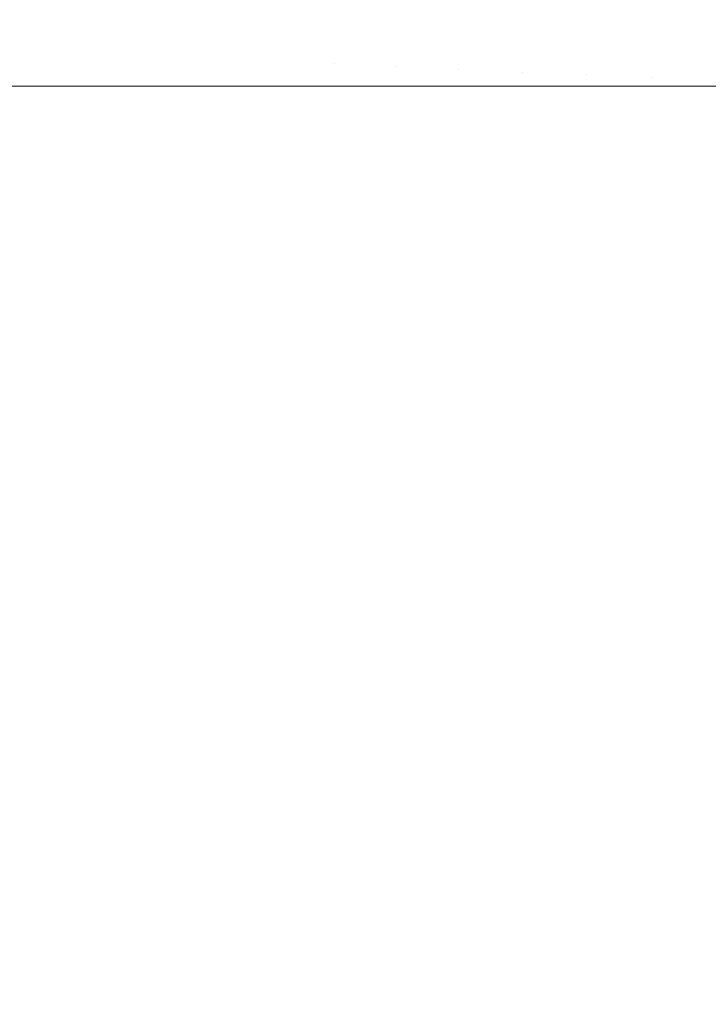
# Model space of a CAD drawing. Header units: centimetres. Extents: x -25.9 to 27.4, y -28.2 to -26.4.
# Tile 30 of 199: x -25.8825 to -25.8373, y -26.5203 to -26.4556. Entities that reach past the tile are written whole.
import ezdxf

# ---------------------------------------------------------------- set-up
doc = ezdxf.new("R2010")
doc.units = ezdxf.units.CM
doc.header["$LTSCALE"] = 2.54
doc.layers.add('Lucido design-1', color=7, linetype='Continuous')

# ---------------------------------------------------------------- blocks, each defined once
blk = doc.blocks.new('Gruppo-4-1')
at = {"color": 7, "linetype": 'Continuous', "lineweight": 9}
for points, invisible_edges in [([(-25.877242, -26.455741, 540.507281), (-25.87701, -26.453622, 540.507281), (-25.880641, -26.453144, 540.505126), (-25.88089, -26.455422, 540.505126)], 15), ([(-25.880009, -26.455499, 539.734401), (-25.879764, -26.453259, 539.734401), (-25.876284, -26.453717, 539.73238), (-25.876512, -26.455805, 539.73238)], 15), ([(-25.8735, -26.456068, 540.50928), (-25.873286, -26.454112, 540.50928), (-25.87701, -26.453622, 540.507281), (-25.877242, -26.455741, 540.507281)], 15), ([(-25.876512, -26.455805, 539.73238), (-25.876284, -26.453717, 539.73238), (-25.872729, -26.454185, 539.730504), (-25.87294, -26.456117, 539.730504)], 15), ([(-25.861626, -26.455647, 540.514309), (-25.861404, -26.454209, 540.514309), (-25.86534, -26.453515, 540.512798), (-25.865588, -26.455125, 540.512798)], 15), ([(-25.86542, -26.455147, 539.727201), (-25.865173, -26.453544, 539.727201), (-25.861457, -26.4542, 539.725777), (-25.861679, -26.45564, 539.725777)], 15), ([(-25.844758, -26.45566, 540.518618), (-25.844553, -26.454958, 540.518618), (-25.848579, -26.453689, 540.517806), (-25.848835, -26.454568, 540.517806)], 15), ([(-25.840316, -26.455722, 540.519248), (-25.840118, -26.455213, 540.519248), (-25.844053, -26.453583, 540.518618), (-25.844318, -26.454265, 540.518618)], 15), ([(-25.841177, -26.454117, 539.721007), (-25.840908, -26.453573, 539.721007), (-25.837383, -26.455408, 539.720529), (-25.837575, -26.455797, 539.720529)], 15), ([(-25.835852, -26.456205, 540.519695), (-25.83568, -26.45589, 540.519695), (-25.839395, -26.453746, 540.519248), (-25.839657, -26.454224, 540.519248)], 15), ([(-25.83568, -26.45589, 540.519695), (-25.835494, -26.455584, 540.519695), (-25.839111, -26.453279, 540.519248), (-25.839395, -26.453746, 540.519248)], 15), ([(-25.869673, -26.456403, 540.511121), (-25.869477, -26.454613, 540.511121), (-25.873286, -26.454112, 540.50928), (-25.8735, -26.456068, 540.50928)], 15), ([(-25.87294, -26.456117, 539.730504), (-25.872729, -26.454185, 539.730504), (-25.869105, -26.454662, 539.728777), (-25.8693, -26.456436, 539.728777)], 15), ([(-25.861679, -26.45564, 539.725777), (-25.861457, -26.4542, 539.725777), (-25.857692, -26.454863, 539.724508), (-25.857888, -26.456139, 539.724508)], 15), ([(-25.857598, -26.456177, 540.515649), (-25.857403, -26.454914, 540.515649), (-25.861404, -26.454209, 540.514309), (-25.861626, -26.455647, 540.514309)], 15), ([(-25.853884, -26.455535, 539.723396), (-25.853665, -26.454435, 539.723396), (-25.849855, -26.455279, 539.722441), (-25.85004, -26.456213, 539.722441)], 15), ([(-25.849855, -26.455279, 539.722441), (-25.849628, -26.454355, 539.722441), (-25.845829, -26.455373, 539.721644), (-25.846014, -26.456131, 539.721644)], 15), ([(-25.845611, -26.454624, 539.721644), (-25.84536, -26.453886, 539.721644), (-25.841641, -26.455239, 539.721007), (-25.841837, -26.455814, 539.721007)], 15), ([(-25.840491, -26.456238, 540.519248), (-25.840316, -26.455722, 540.519248), (-25.844318, -26.454265, 540.518618), (-25.844553, -26.454958, 540.518618)], 15), ([(-25.841421, -26.454673, 539.721007), (-25.841177, -26.454117, 539.721007), (-25.837575, -26.455797, 539.720529), (-25.83775, -26.456194, 539.720529)], 15), ([(-25.836011, -26.456526, 540.519695), (-25.835852, -26.456205, 540.519695), (-25.839657, -26.454224, 540.519248), (-25.839898, -26.454713, 540.519248)], 15), ([(-25.88104, -26.457709, 540.505126), (-25.88089, -26.455422, 540.505126), (-25.88444, -26.455111, 540.50282), (-25.8846, -26.457553, 540.50282)], 15), ([(-25.865765, -26.456745, 540.512798), (-25.865588, -26.455125, 540.512798), (-25.869477, -26.454613, 540.511121), (-25.869673, -26.456403, 540.511121)], 15), ([(-25.8693, -26.456436, 539.728777), (-25.869105, -26.454662, 539.728777), (-25.86542, -26.455147, 539.727201), (-25.865597, -26.45676, 539.727201)], 15), ([(-25.861784, -26.457093, 540.514309), (-25.861626, -26.455647, 540.514309), (-25.865588, -26.455125, 540.512798), (-25.865765, -26.456745, 540.512798)], 15), ([(-25.865597, -26.45676, 539.727201), (-25.86542, -26.455147, 539.727201), (-25.861679, -26.45564, 539.725777), (-25.861838, -26.457089, 539.725777)], 15), ([(-25.857888, -26.456139, 539.724508), (-25.857692, -26.454863, 539.724508), (-25.853884, -26.455535, 539.723396), (-25.854055, -26.456644, 539.723396)], 15), ([(-25.85351, -26.456715, 540.516815), (-25.853343, -26.45563, 540.516815), (-25.857403, -26.454914, 540.515649), (-25.857598, -26.456177, 540.515649)], 15), ([(-25.849231, -26.456355, 540.517806), (-25.849053, -26.455457, 540.517806), (-25.853129, -26.454553, 540.516815), (-25.853343, -26.45563, 540.516815)], 15), ([(-25.844932, -26.456371, 540.518618), (-25.844758, -26.45566, 540.518618), (-25.848835, -26.454568, 540.517806), (-25.849053, -26.455457, 540.517806)], 15), ([(-25.845829, -26.455373, 539.721644), (-25.845611, -26.454624, 539.721644), (-25.841837, -26.455814, 539.721007), (-25.842006, -26.456397, 539.721007)], 15), ([(-25.840644, -26.456762, 540.519248), (-25.840491, -26.456238, 540.519248), (-25.844553, -26.454958, 540.518618), (-25.844758, -26.45566, 540.518618)], 15), ([(-25.841641, -26.455239, 539.721007), (-25.841421, -26.454673, 539.721007), (-25.83775, -26.456194, 539.720529), (-25.837907, -26.456599, 539.720529)], 15), ([(-25.836155, -26.456855, 540.519695), (-25.836011, -26.456526, 540.519695), (-25.839898, -26.454713, 540.519248), (-25.840118, -26.455213, 540.519248)], 15), ([(-25.837383, -26.455408, 539.720529), (-25.837174, -26.455027, 539.720529), (-25.833723, -26.45702, 539.720211), (-25.833848, -26.457248, 539.720211)], 15), ([(-25.883583, -26.457598, 539.736566), (-25.883426, -26.4552, 539.736566), (-25.880009, -26.455499, 539.734401), (-25.880157, -26.457747, 539.734401)], 15), ([(-25.877381, -26.457868, 540.507281), (-25.877242, -26.455741, 540.507281), (-25.88089, -26.455422, 540.505126), (-25.88104, -26.457709, 540.505126)], 15), ([(-25.880157, -26.457747, 539.734401), (-25.880009, -26.455499, 539.734401), (-25.876512, -26.455805, 539.73238), (-25.87665, -26.4579, 539.73238)], 15), ([(-25.873629, -26.458032, 540.50928), (-25.8735, -26.456068, 540.50928), (-25.877242, -26.455741, 540.507281), (-25.877381, -26.457868, 540.507281)], 15), ([(-25.87665, -26.4579, 539.73238), (-25.876512, -26.455805, 539.73238), (-25.87294, -26.456117, 539.730504), (-25.873067, -26.458057, 539.730504)], 15), ([(-25.861838, -26.457089, 539.725777), (-25.861679, -26.45564, 539.725777), (-25.857888, -26.456139, 539.724508), (-25.858029, -26.457422, 539.724508)], 15), ([(-25.857737, -26.457447, 540.515649), (-25.857598, -26.456177, 540.515649), (-25.861626, -26.455647, 540.514309), (-25.861784, -26.457093, 540.514309)], 15), ([(-25.854055, -26.456644, 539.723396), (-25.853884, -26.455535, 539.723396), (-25.85004, -26.456213, 539.722441), (-25.850185, -26.457153, 539.722441)], 15), ([(-25.849371, -26.45726, 540.517806), (-25.849231, -26.456355, 540.517806), (-25.853343, -26.45563, 540.516815), (-25.85351, -26.456715, 540.516815)], 15), ([(-25.85004, -26.456213, 539.722441), (-25.849855, -26.455279, 539.722441), (-25.846014, -26.456131, 539.721644), (-25.846166, -26.456896, 539.721644)], 15), ([(-25.845075, -26.457088, 540.518618), (-25.844932, -26.456371, 540.518618), (-25.849053, -26.455457, 540.517806), (-25.849231, -26.456355, 540.517806)], 15), ([(-25.846014, -26.456131, 539.721644), (-25.845829, -26.455373, 539.721644), (-25.842006, -26.456397, 539.721007), (-25.842151, -26.456987, 539.721007)], 15), ([(-25.840774, -26.457293, 540.519248), (-25.840644, -26.456762, 540.519248), (-25.844758, -26.45566, 540.518618), (-25.844932, -26.456371, 540.518618)], 15), ([(-25.841837, -26.455814, 539.721007), (-25.841641, -26.455239, 539.721007), (-25.837907, -26.456599, 539.720529), (-25.838046, -26.457009, 539.720529)], 15), ([(-25.8364, -26.457528, 540.519695), (-25.836285, -26.457189, 540.519695), (-25.840316, -26.455722, 540.519248), (-25.840491, -26.456238, 540.519248)], 15), ([(-25.836285, -26.457189, 540.519695), (-25.836155, -26.456855, 540.519695), (-25.840118, -26.455213, 540.519248), (-25.840316, -26.455722, 540.519248)], 15), ([(-25.83775, -26.456194, 539.720529), (-25.837575, -26.455797, 539.720529), (-25.833963, -26.457481, 539.720211), (-25.834068, -26.457719, 539.720211)], 15), ([(-25.837575, -26.455797, 539.720529), (-25.837383, -26.455408, 539.720529), (-25.833848, -26.457248, 539.720211), (-25.833963, -26.457481, 539.720211)], 15), ([(-25.86979, -26.4582, 540.511121), (-25.869673, -26.456403, 540.511121), (-25.8735, -26.456068, 540.50928), (-25.873629, -26.458032, 540.50928)], 15), ([(-25.873067, -26.458057, 539.730504), (-25.87294, -26.456117, 539.730504), (-25.8693, -26.456436, 539.728777), (-25.869416, -26.458216, 539.728777)], 15), ([(-25.865872, -26.458371, 540.512798), (-25.865765, -26.456745, 540.512798), (-25.869673, -26.456403, 540.511121), (-25.86979, -26.4582, 540.511121)], 15), ([(-25.869416, -26.458216, 539.728777), (-25.8693, -26.456436, 539.728777), (-25.865597, -26.45676, 539.727201), (-25.865703, -26.458378, 539.727201)], 15), ([(-25.858029, -26.457422, 539.724508), (-25.857888, -26.456139, 539.724508), (-25.854055, -26.456644, 539.723396), (-25.854177, -26.457759, 539.723396)], 15), ([(-25.85363, -26.457807, 540.516815), (-25.85351, -26.456715, 540.516815), (-25.857598, -26.456177, 540.515649), (-25.857737, -26.457447, 540.515649)], 15), ([(-25.850185, -26.457153, 539.722441), (-25.85004, -26.456213, 539.722441), (-25.846166, -26.456896, 539.721644), (-25.846285, -26.457667, 539.721644)], 15), ([(-25.845186, -26.457811, 540.518618), (-25.845075, -26.457088, 540.518618), (-25.849231, -26.456355, 540.517806), (-25.849371, -26.45726, 540.517806)], 15), ([(-25.846166, -26.456896, 539.721644), (-25.846014, -26.456131, 539.721644), (-25.842151, -26.456987, 539.721007), (-25.842269, -26.457583, 539.721007)], 15), ([(-25.84088, -26.457828, 540.519248), (-25.840774, -26.457293, 540.519248), (-25.844932, -26.456371, 540.518618), (-25.845075, -26.457088, 540.518618)], 15), ([(-25.842151, -26.456987, 539.721007), (-25.842006, -26.456397, 539.721007), (-25.838168, -26.457426, 539.720529), (-25.838271, -26.457847, 539.720529)], 15), ([(-25.842006, -26.456397, 539.721007), (-25.841837, -26.455814, 539.721007), (-25.838046, -26.457009, 539.720529), (-25.838168, -26.457426, 539.720529)], 15), ([(-25.836501, -26.457873, 540.519695), (-25.8364, -26.457528, 540.519695), (-25.840491, -26.456238, 540.519248), (-25.840644, -26.456762, 540.519248)], 15), ([(-25.837907, -26.456599, 539.720529), (-25.83775, -26.456194, 539.720529), (-25.834068, -26.457719, 539.720211), (-25.834162, -26.457961, 539.720211)], 15), ([(-25.861879, -26.458545, 540.514309), (-25.861784, -26.457093, 540.514309), (-25.865765, -26.456745, 540.512798), (-25.865872, -26.458371, 540.512798)], 15), ([(-25.865703, -26.458378, 539.727201), (-25.865597, -26.45676, 539.727201), (-25.861838, -26.457089, 539.725777), (-25.861933, -26.458543, 539.725777)], 15), ([(-25.861933, -26.458543, 539.725777), (-25.861838, -26.457089, 539.725777), (-25.858029, -26.457422, 539.724508), (-25.858113, -26.45871, 539.724508)], 15), ([(-25.85782, -26.458723, 540.515649), (-25.857737, -26.457447, 540.515649), (-25.861784, -26.457093, 540.514309), (-25.861879, -26.458545, 540.514309)], 15), ([(-25.854177, -26.457759, 539.723396), (-25.854055, -26.456644, 539.723396), (-25.850185, -26.457153, 539.722441), (-25.850289, -26.458099, 539.722441)], 15), ([(-25.84947, -26.458171, 540.517806), (-25.849371, -26.45726, 540.517806), (-25.85351, -26.456715, 540.516815), (-25.85363, -26.457807, 540.516815)], 15), ([(-25.846285, -26.457667, 539.721644), (-25.846166, -26.456896, 539.721644), (-25.842269, -26.457583, 539.721007), (-25.842362, -26.458183, 539.721007)], 15), ([(-25.840963, -26.458367, 540.519248), (-25.84088, -26.457828, 540.519248), (-25.845075, -26.457088, 540.518618), (-25.845186, -26.457811, 540.518618)], 15), ([(-25.842269, -26.457583, 539.721007), (-25.842151, -26.456987, 539.721007), (-25.838271, -26.457847, 539.720529), (-25.838355, -26.458273, 539.720529)], 15), ([(-25.836586, -26.458221, 540.519695), (-25.836501, -26.457873, 540.519695), (-25.840644, -26.456762, 540.519248), (-25.840774, -26.457293, 540.519248)], 15), ([(-25.838168, -26.457426, 539.720529), (-25.838046, -26.457009, 539.720529), (-25.834246, -26.458208, 539.720211), (-25.834319, -26.458457, 539.720211)], 15), ([(-25.838046, -26.457009, 539.720529), (-25.837907, -26.456599, 539.720529), (-25.834162, -26.457961, 539.720211), (-25.834246, -26.458208, 539.720211)], 15), ([(-25.883625, -26.46, 540.503486), (-25.88109, -26.46, 540.505126), (-25.88104, -26.457709, 540.505126), (-25.8846, -26.457553, 540.50282)], 14), ([(-25.883635, -26.46, 539.736566), (-25.883583, -26.457598, 539.736566), (-25.880157, -26.457747, 539.734401), (-25.880206, -26.46, 539.734401)], 7), ([(-25.88104, -26.457709, 540.505126), (-25.88109, -26.46, 540.505126), (-25.880197, -26.46, 540.505651)], 9), ([(-25.880197, -26.46, 540.505651), (-25.877428, -26.46, 540.507281), (-25.877381, -26.457868, 540.507281), (-25.88104, -26.457709, 540.505126)], 14), ([(-25.880206, -26.46, 539.734401), (-25.880157, -26.457747, 539.734401), (-25.87665, -26.4579, 539.73238), (-25.876695, -26.46, 539.73238)], 7), ([(-25.858113, -26.45871, 539.724508), (-25.858029, -26.457422, 539.724508), (-25.854177, -26.457759, 539.723396), (-25.85425, -26.458878, 539.723396)], 15), ([(-25.853702, -26.458902, 540.516815), (-25.85363, -26.457807, 540.516815), (-25.857737, -26.457447, 540.515649), (-25.85782, -26.458723, 540.515649)], 15), ([(-25.850289, -26.458099, 539.722441), (-25.850185, -26.457153, 539.722441), (-25.846285, -26.457667, 539.721644), (-25.84637, -26.458442, 539.721644)], 15), ([(-25.845266, -26.458539, 540.518618), (-25.845186, -26.457811, 540.518618), (-25.849371, -26.45726, 540.517806), (-25.84947, -26.458171, 540.517806)], 15), ([(-25.84637, -26.458442, 539.721644), (-25.846285, -26.457667, 539.721644), (-25.842362, -26.458183, 539.721007), (-25.842428, -26.458787, 539.721007)], 15), ([(-25.842362, -26.458183, 539.721007), (-25.842269, -26.457583, 539.721007), (-25.838355, -26.458273, 539.720529), (-25.838421, -26.458702, 539.720529)], 15), ([(-25.836656, -26.458573, 540.519695), (-25.836586, -26.458221, 540.519695), (-25.840774, -26.457293, 540.519248), (-25.84088, -26.457828, 540.519248)], 15), ([(-25.838271, -26.457847, 539.720529), (-25.838168, -26.457426, 539.720529), (-25.834319, -26.458457, 539.720211), (-25.834381, -26.45871, 539.720211)], 15), ([(-25.877381, -26.457868, 540.507281), (-25.877428, -26.46, 540.507281), (-25.876689, -26.46, 540.507674)], 9), ([(-25.876689, -26.46, 540.507674), (-25.873672, -26.46, 540.50928), (-25.873629, -26.458032, 540.50928), (-25.877381, -26.457868, 540.507281)], 14), ([(-25.876695, -26.46, 539.73238), (-25.87665, -26.4579, 539.73238), (-25.873067, -26.458057, 539.730504), (-25.87311, -26.46, 539.730504)], 7), ([(-25.873629, -26.458032, 540.50928), (-25.873672, -26.46, 540.50928), (-25.873105, -26.46, 540.509552)], 9), ([(-25.873105, -26.46, 540.509552), (-25.86983, -26.46, 540.511121), (-25.86979, -26.4582, 540.511121), (-25.873629, -26.458032, 540.50928)], 14), ([(-25.87311, -26.46, 539.730504), (-25.873067, -26.458057, 539.730504), (-25.869416, -26.458216, 539.728777), (-25.869455, -26.46, 539.728777)], 7), ([(-25.86979, -26.4582, 540.511121), (-25.86983, -26.46, 540.511121), (-25.869452, -26.46, 540.511282)], 9), ([(-25.869452, -26.46, 540.511282), (-25.865907, -26.46, 540.512798), (-25.865872, -26.458371, 540.512798), (-25.86979, -26.4582, 540.511121)], 14), ([(-25.869455, -26.46, 539.728777), (-25.869416, -26.458216, 539.728777), (-25.865703, -26.458378, 539.727201), (-25.865738, -26.46, 539.727201)], 7), ([(-25.865872, -26.458371, 540.512798), (-25.865907, -26.46, 540.512798), (-25.865737, -26.46, 540.512863)], 9), ([(-25.861879, -26.458545, 540.514309), (-25.865872, -26.458371, 540.512798), (-25.865737, -26.46, 540.512863), (-25.861964, -26.46, 540.514288)], 11), ([(-25.865738, -26.46, 539.727201), (-25.865703, -26.458378, 539.727201), (-25.861933, -26.458543, 539.725777), (-25.861965, -26.46, 539.725777)], 7), ([(-25.85425, -26.458878, 539.723396), (-25.854177, -26.457759, 539.723396), (-25.850289, -26.458099, 539.722441), (-25.850351, -26.459049, 539.722441)], 15), ([(-25.84953, -26.459084, 540.517806), (-25.84947, -26.458171, 540.517806), (-25.85363, -26.457807, 540.516815), (-25.853702, -26.458902, 540.516815)], 15), ([(-25.850351, -26.459049, 539.722441), (-25.850289, -26.458099, 539.722441), (-25.84637, -26.458442, 539.721644), (-25.846421, -26.45922, 539.721644)], 15), ([(-25.845313, -26.459269, 540.518618), (-25.845266, -26.458539, 540.518618), (-25.84947, -26.458171, 540.517806), (-25.84953, -26.459084, 540.517806)], 15), ([(-25.841023, -26.45891, 540.519248), (-25.840963, -26.458367, 540.519248), (-25.845186, -26.457811, 540.518618), (-25.845266, -26.458539, 540.518618)], 15), ([(-25.842428, -26.458787, 539.721007), (-25.842362, -26.458183, 539.721007), (-25.838421, -26.458702, 539.720529), (-25.838469, -26.459133, 539.720529)], 15), ([(-25.83675, -26.459284, 540.519695), (-25.836711, -26.458927, 540.519695), (-25.840963, -26.458367, 540.519248), (-25.841023, -26.45891, 540.519248)], 15), ([(-25.836711, -26.458927, 540.519695), (-25.836656, -26.458573, 540.519695), (-25.84088, -26.457828, 540.519248), (-25.840963, -26.458367, 540.519248)], 15), ([(-25.838421, -26.458702, 539.720529), (-25.838355, -26.458273, 539.720529), (-25.834431, -26.458965, 539.720211), (-25.834471, -26.459222, 539.720211)], 15), ([(-25.838355, -26.458273, 539.720529), (-25.838271, -26.457847, 539.720529), (-25.834381, -26.45871, 539.720211), (-25.834431, -26.458965, 539.720211)], 15), ([(-25.861965, -26.46, 539.725777), (-25.861933, -26.458543, 539.725777), (-25.858113, -26.45871, 539.724508), (-25.858141, -26.46, 539.724508)], 7), ([(-25.861964, -26.46, 540.514288), (-25.861911, -26.46, 540.514309), (-25.861879, -26.458545, 540.514309)], 10), ([(-25.85782, -26.458723, 540.515649), (-25.861879, -26.458545, 540.514309), (-25.861911, -26.46, 540.514309), (-25.85814, -26.46, 540.515553)], 11), ([(-25.858141, -26.46, 539.724508), (-25.858113, -26.45871, 539.724508), (-25.85425, -26.458878, 539.723396), (-25.854275, -26.46, 539.723396)], 7), ([(-25.85814, -26.46, 540.515553), (-25.857848, -26.46, 540.515649), (-25.85782, -26.458723, 540.515649)], 10), ([(-25.853702, -26.458902, 540.516815), (-25.85782, -26.458723, 540.515649), (-25.857848, -26.46, 540.515649), (-25.854272, -26.46, 540.516661)], 11), ([(-25.854275, -26.46, 539.723396), (-25.85425, -26.458878, 539.723396), (-25.850351, -26.459049, 539.722441), (-25.850371, -26.46, 539.722441)], 7), ([(-25.854272, -26.46, 540.516661), (-25.853726, -26.46, 540.516815), (-25.853702, -26.458902, 540.516815)], 10), ([(-25.84953, -26.459084, 540.517806), (-25.853702, -26.458902, 540.516815), (-25.853726, -26.46, 540.516815), (-25.850368, -26.46, 540.517612)], 11), ([(-25.846421, -26.45922, 539.721644), (-25.84637, -26.458442, 539.721644), (-25.842428, -26.458787, 539.721007), (-25.842467, -26.459393, 539.721007)], 15), ([(-25.841059, -26.459454, 540.519248), (-25.841023, -26.45891, 540.519248), (-25.845266, -26.458539, 540.518618), (-25.845313, -26.459269, 540.518618)], 15), ([(-25.842467, -26.459393, 539.721007), (-25.842428, -26.458787, 539.721007), (-25.838469, -26.459133, 539.720529), (-25.838497, -26.459566, 539.720529)], 15), ([(-25.836773, -26.459641, 540.519695), (-25.83675, -26.459284, 540.519695), (-25.841023, -26.45891, 540.519248), (-25.841059, -26.459454, 540.519248)], 15), ([(-25.838469, -26.459133, 539.720529), (-25.838421, -26.458702, 539.720529), (-25.834471, -26.459222, 539.720211), (-25.834499, -26.459481, 539.720211)], 15), ([(-25.850371, -26.46, 539.722441), (-25.850351, -26.459049, 539.722441), (-25.846421, -26.45922, 539.721644), (-25.846438, -26.46, 539.721644)], 7), ([(-25.850368, -26.46, 540.517612), (-25.84955, -26.46, 540.517806), (-25.84953, -26.459084, 540.517806)], 10), ([(-25.845313, -26.459269, 540.518618), (-25.84953, -26.459084, 540.517806), (-25.84955, -26.46, 540.517806), (-25.846435, -26.46, 540.518405)], 11), ([(-25.846438, -26.46, 539.721644), (-25.846421, -26.45922, 539.721644), (-25.842467, -26.459393, 539.721007), (-25.842481, -26.46, 539.721007)], 7), ([(-25.846435, -26.46, 540.518405), (-25.845329, -26.46, 540.518618), (-25.845313, -26.459269, 540.518618)], 10), ([(-25.841059, -26.459454, 540.519248), (-25.845313, -26.459269, 540.518618), (-25.845329, -26.46, 540.518618), (-25.842478, -26.46, 540.51904)], 11), ([(-25.842481, -26.46, 539.721007), (-25.842467, -26.459393, 539.721007), (-25.838497, -26.459566, 539.720529), (-25.838507, -26.46, 539.720529)], 7), ([(-25.842478, -26.46, 540.51904), (-25.84107, -26.46, 540.519248), (-25.841059, -26.459454, 540.519248)], 10), ([(-25.841059, -26.459454, 540.519248), (-25.84107, -26.46, 540.519248), (-25.838504, -26.46, 540.519515)], 9), ([(-25.838504, -26.46, 540.519515), (-25.836781, -26.46, 540.519695), (-25.836773, -26.459641, 540.519695), (-25.841059, -26.459454, 540.519248)], 14), ([(-25.838507, -26.46, 539.720529), (-25.838497, -26.459566, 539.720529), (-25.834516, -26.45974, 539.720211), (-25.834522, -26.46, 539.720211)], 7), ([(-25.838497, -26.459566, 539.720529), (-25.838469, -26.459133, 539.720529), (-25.834499, -26.459481, 539.720211), (-25.834516, -26.45974, 539.720211)], 15), ([(-25.883635, -28.06, 539.736566), (-25.883635, -26.46, 539.736566), (-25.880206, -26.46, 539.734401), (-25.880206, -28.06, 539.734401)], 5), ([(-25.88109, -26.46, 540.505126), (-25.883625, -26.46, 540.503486), (-25.883625, -28.06, 540.503486), (-25.88109, -28.06, 540.505126)], 10), ([(-25.88109, -28.06, 540.505126), (-25.880197, -28.06, 540.505651), (-25.880197, -26.46, 540.505651), (-25.88109, -26.46, 540.505126)], 10), ([(-25.880206, -28.06, 539.734401), (-25.880206, -26.46, 539.734401), (-25.876695, -26.46, 539.73238), (-25.876695, -28.06, 539.73238)], 5), ([(-25.877428, -26.46, 540.507281), (-25.880197, -26.46, 540.505651), (-25.880197, -28.06, 540.505651), (-25.877428, -28.06, 540.507281)], 10), ([(-25.877428, -28.06, 540.507281), (-25.876689, -28.06, 540.507674), (-25.876689, -26.46, 540.507674), (-25.877428, -26.46, 540.507281)], 10), ([(-25.876695, -28.06, 539.73238), (-25.876695, -26.46, 539.73238), (-25.87311, -26.46, 539.730504), (-25.87311, -28.06, 539.730504)], 5), ([(-25.873672, -26.46, 540.50928), (-25.876689, -26.46, 540.507674), (-25.876689, -28.06, 540.507674), (-25.873672, -28.06, 540.50928)], 10), ([(-25.873672, -28.06, 540.50928), (-25.873105, -28.06, 540.509552), (-25.873105, -26.46, 540.509552), (-25.873672, -26.46, 540.50928)], 10), ([(-25.87311, -28.06, 539.730504), (-25.87311, -26.46, 539.730504), (-25.869455, -26.46, 539.728777), (-25.869455, -28.06, 539.728777)], 5), ([(-25.86983, -26.46, 540.511121), (-25.873105, -26.46, 540.509552), (-25.873105, -28.06, 540.509552), (-25.86983, -28.06, 540.511121)], 10), ([(-25.86983, -28.06, 540.511121), (-25.869452, -28.06, 540.511282), (-25.869452, -26.46, 540.511282), (-25.86983, -26.46, 540.511121)], 10), ([(-25.869455, -28.06, 539.728777), (-25.869455, -26.46, 539.728777), (-25.865738, -26.46, 539.727201), (-25.865738, -28.06, 539.727201)], 5), ([(-25.865907, -26.46, 540.512798), (-25.869452, -26.46, 540.511282), (-25.869452, -28.06, 540.511282), (-25.865907, -28.06, 540.512798)], 10), ([(-25.865907, -28.06, 540.512798), (-25.865737, -28.06, 540.512863), (-25.865737, -26.46, 540.512863), (-25.865907, -26.46, 540.512798)], 10), ([(-25.865738, -28.06, 539.727201), (-25.865738, -26.46, 539.727201), (-25.861965, -26.46, 539.725777), (-25.861965, -28.06, 539.725777)], 5), ([(-25.865737, -26.46, 540.512863), (-25.865737, -28.06, 540.512863), (-25.861964, -28.06, 540.514288), (-25.861964, -26.46, 540.514288)], 5), ([(-25.861965, -28.06, 539.725777), (-25.861965, -26.46, 539.725777), (-25.858141, -26.46, 539.724508), (-25.858141, -28.06, 539.724508)], 5), ([(-25.861911, -26.46, 540.514309), (-25.861964, -26.46, 540.514288), (-25.861964, -28.06, 540.514288), (-25.861911, -28.06, 540.514309)], 10), ([(-25.861911, -28.06, 540.514309), (-25.85814, -28.06, 540.515553), (-25.85814, -26.46, 540.515553), (-25.861911, -26.46, 540.514309)], 10), ([(-25.858141, -28.06, 539.724508), (-25.858141, -26.46, 539.724508), (-25.854275, -26.46, 539.723396), (-25.854275, -28.06, 539.723396)], 5), ([(-25.857848, -26.46, 540.515649), (-25.85814, -26.46, 540.515553), (-25.85814, -28.06, 540.515553), (-25.857848, -28.06, 540.515649)], 10), ([(-25.857848, -28.06, 540.515649), (-25.854272, -28.06, 540.516661), (-25.854272, -26.46, 540.516661), (-25.857848, -26.46, 540.515649)], 10), ([(-25.854275, -28.06, 539.723396), (-25.854275, -26.46, 539.723396), (-25.850371, -26.46, 539.722441), (-25.850371, -28.06, 539.722441)], 5), ([(-25.853726, -26.46, 540.516815), (-25.854272, -26.46, 540.516661), (-25.854272, -28.06, 540.516661), (-25.853726, -28.06, 540.516815)], 10), ([(-25.853726, -28.06, 540.516815), (-25.850368, -28.06, 540.517612), (-25.850368, -26.46, 540.517612), (-25.853726, -26.46, 540.516815)], 10), ([(-25.850371, -28.06, 539.722441), (-25.850371, -26.46, 539.722441), (-25.846438, -26.46, 539.721644), (-25.846438, -28.06, 539.721644)], 5), ([(-25.84955, -26.46, 540.517806), (-25.850368, -26.46, 540.517612), (-25.850368, -28.06, 540.517612), (-25.84955, -28.06, 540.517806)], 10), ([(-25.84955, -28.06, 540.517806), (-25.846435, -28.06, 540.518405), (-25.846435, -26.46, 540.518405), (-25.84955, -26.46, 540.517806)], 10), ([(-25.846438, -28.06, 539.721644), (-25.846438, -26.46, 539.721644), (-25.842481, -26.46, 539.721007), (-25.842481, -28.06, 539.721007)], 5), ([(-25.845329, -26.46, 540.518618), (-25.846435, -26.46, 540.518405), (-25.846435, -28.06, 540.518405), (-25.845329, -28.06, 540.518618)], 10), ([(-25.845329, -28.06, 540.518618), (-25.842478, -28.06, 540.51904), (-25.842478, -26.46, 540.51904), (-25.845329, -26.46, 540.518618)], 10), ([(-25.842481, -28.06, 539.721007), (-25.842481, -26.46, 539.721007), (-25.838507, -26.46, 539.720529), (-25.838507, -28.06, 539.720529)], 5), ([(-25.84107, -26.46, 540.519248), (-25.842478, -26.46, 540.51904), (-25.842478, -28.06, 540.51904), (-25.84107, -28.06, 540.519248)], 10), ([(-25.84107, -28.06, 540.519248), (-25.838504, -28.06, 540.519515), (-25.838504, -26.46, 540.519515), (-25.84107, -26.46, 540.519248)], 10), ([(-25.838507, -28.06, 539.720529), (-25.838507, -26.46, 539.720529), (-25.834522, -26.46, 539.720211), (-25.834522, -28.06, 539.720211)], 5), ([(-25.836781, -26.46, 540.519695), (-25.838504, -26.46, 540.519515), (-25.838504, -28.06, 540.519515), (-25.836781, -28.06, 540.519695)], 10)]:
    blk.add_3dface(points, dxfattribs=dict(at, invisible_edges=invisible_edges))

msp = doc.modelspace()

# ---------------------------------------------------------------- block references
at = {"layer": 'Lucido design-1', "color": 7}
msp.add_blockref('Gruppo-4-1', (0, 0), dxfattribs=at)

doc.saveas('drawing.dxf')
